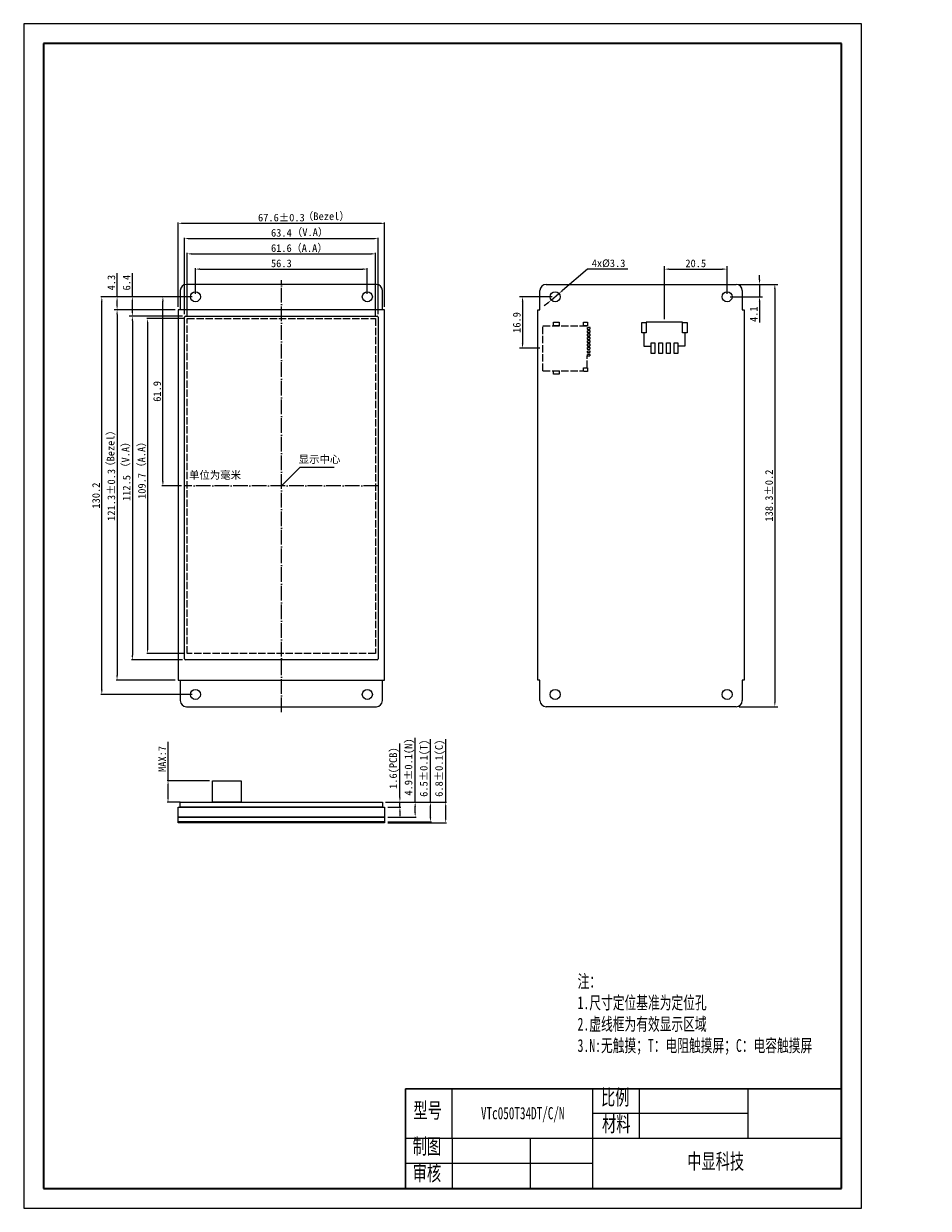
# Model space of a CAD drawing. Header units: millimetres. Extents: x 3757 to 4053, y -1024 to -636.
import ezdxf

# ---------------------------------------------------------------- set-up
doc = ezdxf.new("R2010")
doc.units = ezdxf.units.MM
doc.header["$LTSCALE"] = 0.2
doc.linetypes.add('ACAD_ISO02W100', pattern=[15, 12, -3])
doc.linetypes.add('ACAD_ISO04W100', pattern=[30, 24, -3, 0, -3])
doc.layers.get('0').update_dxf_attribs({"lineweight": 0})
for name, color, linetype, lineweight in [('thick', 7, 'Continuous', 30), ('粗实线层', 7, 'Continuous', 35), ('细实线层', 7, 'Continuous', 18)]:
    doc.layers.add(name, color=color, linetype=linetype, lineweight=lineweight)
doc.layers.add('thin', color=7, linetype='Continuous')
doc.layers.add('虚线', color=7, linetype='ACAD_ISO02W100')
doc.styles.add('机械字体', font='SimSun.ttf', dxfattribs={"width": 0.67, "height": 5})
doc.dimstyles.new('ISO-25', dxfattribs={"dimtxt": 2.5, "dimasz": 1.5, "dimexe": 1, "dimexo": 1, "dimtad": 1, "dimtoh": 1, "dimdec": 1, "dimdsep": 46, "dimtxsty": 'Standard', "dimcen": 2.5, "dimadec": 0, "dimazin": 0, "dimtfac": 1, "dimtdec": 1, "dimtmove": 0, "dimatfit": 3, "dimfxl": 0, "dimlwd": -1, "dimlwe": -1, "dimarcsym": 0})
doc.dimstyles.new('ISO-25$0', dxfattribs={"dimtxt": 2.5, "dimasz": 1.5, "dimexe": 0.3, "dimexo": 1, "dimtad": 1, "dimdec": 1, "dimzin": 0, "dimdsep": 46, "dimtxsty": 'Standard', "dimcen": 0.5, "dimdle": 3, "dimadec": 0, "dimazin": 0, "dimtfac": 1, "dimtdec": 1, "dimtmove": 0, "dimatfit": 3, "dimfxl": 0, "dimtolj": 1, "dimtzin": 0, "dimarcsym": 0})
doc.dimstyles.new('副本 (2)ISO-25', dxfattribs={"dimtxt": 2.5, "dimasz": 1.5, "dimexe": 1, "dimexo": 1, "dimtad": 1, "dimdec": 1, "dimdsep": 46, "dimtxsty": 'Standard', "dimcen": 2.5, "dimadec": 0, "dimazin": 0, "dimtfac": 1, "dimtdec": 1, "dimtmove": 0, "dimatfit": 3, "dimfxl": 0, "dimlwd": -1, "dimlwe": -1, "dimarcsym": 0})

# ---------------------------------------------------------------- blocks, each defined once
blk = doc.blocks.new('*X16')
at = {"layer": '粗实线层'}
for p, q in [((-287, 200), (-287, -200)), ((287, 200), (-287, 200)), ((287, -200), (287, 200)), ((-287, -200), (287, -200))]:
    blk.add_line(p, q, dxfattribs=at)
at = {"layer": '细实线层'}
for p, q in [((297, 210), (-297, 210)), ((-297, 210), (-297, -210)), ((297, -210), (297, 210)), ((-297, -210), (297, -210))]:
    blk.add_line(p, q, dxfattribs=at)
blk = doc.blocks.new('sd')
at = {"layer": '虚线', "lineweight": 0}
for p, q in [((-7.35, 0), (-7.35, -13.25)), ((-7.35, 0), (7.35, 0)), ((7.35, 0), (7.35, -14.5)), ((-6.45, -14.5), (-2.5, -14.5))]:
    blk.add_line(p, q, dxfattribs=at)
at = {"layer": '虚线', "lineweight": 0, "ltscale": 0.1}
for points in [[(-8.52, -3.51), (-7.38, -3.51), (-7.38, -5.29), (-8.52, -5.29)], [(7.38, -3.51), (8.52, -3.51), (8.52, -5.29), (7.38, -5.29)], [(-7.65, -13.35), (-6.45, -13.35), (-6.45, -14.65), (-7.65, -14.65)], [(-2.5, -15.5), (-2, -15.5), (-2, -14.5), (-2.5, -14.5)], [(-1.4, -15.5), (-0.9, -15.5), (-0.9, -14.5), (-1.4, -14.5)], [(-0.3, -15.5), (0.2, -15.5), (0.2, -14.5), (-0.3, -14.5)], [(0.8, -15.5), (1.3, -15.5), (1.3, -14.5), (0.8, -14.5)], [(1.9, -15.5), (2.4, -15.5), (2.4, -14.5), (1.9, -14.5)], [(3, -15.5), (3.5, -15.5), (3.5, -14.5), (3, -14.5)], [(4.1, -15.5), (4.6, -15.5), (4.6, -14.5), (4.1, -14.5)], [(5.2, -15.5), (5.7, -15.5), (5.7, -14.5), (5.2, -14.5)], [(6.3, -15.5), (6.8, -15.5), (6.8, -14.5), (6.3, -14.5)], [(7.35, -13.35), (8.55, -13.35), (8.55, -14.65), (7.35, -14.65)]]:
    blk.add_lwpolyline(points, close=True, dxfattribs=at)
blk = doc.blocks.new('*D45')
at = {"color": 0, "lineweight": -2}
for p, q in [((3809.44, -731.16), (3809.44, -706.15)), ((3810.94, -706.45), (3871.34, -706.45)), ((3872.84, -731.16), (3872.84, -706.15))]:
    blk.add_line(p, q, dxfattribs=at)
at = {"color": 0}
for points in [[(3810.94, -706.2), (3810.94, -706.7), (3809.44, -706.45)], [(3871.34, -706.2), (3871.34, -706.7), (3872.84, -706.45)]]:
    blk.add_solid(points, dxfattribs=at)
at = {"layer": 'Defpoints', "color": 0}
for p in [(3872.84, -706.45), (3809.44, -732.16), (3872.84, -732.16)]:
    blk.add_point(p, dxfattribs=at)
at = {"color": 0, "lineweight": 0, "insert": (3841.14, -704.58), "char_height": 2.5, "attachment_point": 5}
blk.add_mtext('\\A1;63.4', dxfattribs=at)
blk = doc.blocks.new('*D48')
at = {"color": 0, "lineweight": -2}
for p, q in [((3810.31, -731.63), (3810.31, -711.15)), ((3811.81, -711.45), (3870.44, -711.45)), ((3871.94, -731.63), (3871.94, -711.15))]:
    blk.add_line(p, q, dxfattribs=at)
at = {"color": 0}
for points in [[(3811.81, -711.2), (3811.81, -711.7), (3810.31, -711.45)], [(3870.44, -711.2), (3870.44, -711.7), (3871.94, -711.45)]]:
    blk.add_solid(points, dxfattribs=at)
at = {"layer": 'Defpoints', "color": 0}
for p in [(3871.94, -711.45), (3810.31, -732.63), (3871.94, -732.63)]:
    blk.add_point(p, dxfattribs=at)
at = {"color": 0, "lineweight": 0, "insert": (3841.13, -709.58), "char_height": 2.5, "attachment_point": 5}
blk.add_mtext('\\A1;61.6', dxfattribs=at)
blk = doc.blocks.new('*D47')
at = {"color": 0, "lineweight": -2}
for p, q in [((3812.98, -724.5), (3812.98, -716.15)), ((3814.48, -716.45), (3867.78, -716.45)), ((3869.28, -724.5), (3869.28, -716.15))]:
    blk.add_line(p, q, dxfattribs=at)
at = {"color": 0}
for points in [[(3814.48, -716.2), (3814.48, -716.7), (3812.98, -716.45)], [(3867.78, -716.2), (3867.78, -716.7), (3869.28, -716.45)]]:
    blk.add_solid(points, dxfattribs=at)
at = {"layer": 'Defpoints', "color": 0}
for p in [(3869.28, -716.45), (3812.98, -725.5), (3869.28, -725.5)]:
    blk.add_point(p, dxfattribs=at)
at = {"color": 0, "lineweight": 0, "insert": (3841.13, -714.58), "char_height": 2.5, "attachment_point": 5}
blk.add_mtext('\\A1;56.3', dxfattribs=at)
blk = doc.blocks.new('*D46')
at = {"color": 0, "lineweight": -2}
for p, q in [((3807.34, -728.76), (3807.34, -701.15)), ((3808.84, -701.45), (3873.44, -701.45)), ((3874.94, -728.76), (3874.94, -701.15))]:
    blk.add_line(p, q, dxfattribs=at)
at = {"color": 0}
for points in [[(3808.84, -701.2), (3808.84, -701.7), (3807.34, -701.45)], [(3873.44, -701.2), (3873.44, -701.7), (3874.94, -701.45)]]:
    blk.add_solid(points, dxfattribs=at)
at = {"layer": 'Defpoints', "color": 0}
for p in [(3874.94, -701.45), (3807.34, -729.76), (3874.94, -729.76)]:
    blk.add_point(p, dxfattribs=at)
at = {"color": 0, "lineweight": 0, "insert": (3841.14, -699.58), "char_height": 2.5, "attachment_point": 5}
blk.add_mtext('\\A1;67.6%%P0.3', dxfattribs=at)
blk = doc.blocks.new('*D53')
at = {"color": 0, "lineweight": -2}
for p, q in [((3809.31, -732.63), (3797.04, -732.63)), ((3797.34, -734.13), (3797.34, -840.78)), ((3809.31, -842.28), (3797.04, -842.28))]:
    blk.add_line(p, q, dxfattribs=at)
at = {"color": 0}
for points in [[(3797.09, -734.13), (3797.59, -734.13), (3797.34, -732.63)], [(3797.09, -840.78), (3797.59, -840.78), (3797.34, -842.28)]]:
    blk.add_solid(points, dxfattribs=at)
at = {"layer": 'Defpoints', "color": 0}
for p in [(3810.31, -732.63), (3797.34, -842.28), (3810.31, -842.28)]:
    blk.add_point(p, dxfattribs=at)
at = {"color": 0, "lineweight": 0, "insert": (3795.47, -787.45), "char_height": 2.5, "attachment_point": 5, "rotation": 90}
blk.add_mtext('\\A1;109.7', dxfattribs=at)
blk = doc.blocks.new('*D52')
at = {"color": 0, "lineweight": -2}
for p, q in [((3808.74, -731.86), (3792.04, -731.86)), ((3792.34, -733.36), (3792.34, -842.91)), ((3808.74, -844.41), (3792.04, -844.41))]:
    blk.add_line(p, q, dxfattribs=at)
at = {"color": 0}
for points in [[(3792.09, -733.36), (3792.59, -733.36), (3792.34, -731.86)], [(3792.09, -842.91), (3792.59, -842.91), (3792.34, -844.41)]]:
    blk.add_solid(points, dxfattribs=at)
at = {"layer": 'Defpoints', "color": 0}
for p in [(3809.74, -731.86), (3792.34, -844.41), (3809.74, -844.41)]:
    blk.add_point(p, dxfattribs=at)
at = {"color": 0, "lineweight": 0, "insert": (3790.47, -788.13), "char_height": 2.5, "attachment_point": 5, "rotation": 90}
blk.add_mtext('\\A1;112.5', dxfattribs=at)
blk = doc.blocks.new('*D51')
at = {"color": 0, "lineweight": -2}
for p, q in [((3806.34, -729.76), (3787.04, -729.76)), ((3787.34, -731.26), (3787.34, -849.51)), ((3806.34, -851.01), (3787.04, -851.01))]:
    blk.add_line(p, q, dxfattribs=at)
at = {"color": 0}
for points in [[(3787.09, -731.26), (3787.59, -731.26), (3787.34, -729.76)], [(3787.09, -849.51), (3787.59, -849.51), (3787.34, -851.01)]]:
    blk.add_solid(points, dxfattribs=at)
at = {"layer": 'Defpoints', "color": 0}
for p in [(3807.34, -729.76), (3787.34, -851.01), (3807.34, -851.01)]:
    blk.add_point(p, dxfattribs=at)
at = {"color": 0, "lineweight": 0, "insert": (3785.47, -790.38), "char_height": 2.5, "attachment_point": 5, "rotation": 90}
blk.add_mtext('\\A1;121.3%%P0.3', dxfattribs=at)
blk = doc.blocks.new('*D49')
at = {"color": 0, "lineweight": -2}
for p, q in [((3804.14, -725.5), (3782.04, -725.5)), ((3782.34, -854.2), (3782.34, -727)), ((3811.98, -855.7), (3782.04, -855.7))]:
    blk.add_line(p, q, dxfattribs=at)
at = {"color": 0}
for points in [[(3782.09, -727), (3782.59, -727), (3782.34, -725.5)], [(3782.09, -854.2), (3782.59, -854.2), (3782.34, -855.7)]]:
    blk.add_solid(points, dxfattribs=at)
at = {"layer": 'Defpoints', "color": 0}
for p in [(3782.34, -725.5), (3805.14, -725.5), (3812.98, -855.7)]:
    blk.add_point(p, dxfattribs=at)
at = {"color": 0, "lineweight": 0, "insert": (3780.47, -790.6), "char_height": 2.5, "attachment_point": 5, "rotation": 90}
blk.add_mtext('\\A1;130.2', dxfattribs=at)
blk = doc.blocks.new('*D50')
at = {"color": 0, "lineweight": -2}
for p, q in [((3811.98, -725.5), (3802.04, -725.5)), ((3802.34, -785.95), (3802.34, -727)), ((3808.44, -787.45), (3802.04, -787.45))]:
    blk.add_line(p, q, dxfattribs=at)
at = {"color": 0}
for points in [[(3802.09, -727), (3802.59, -727), (3802.34, -725.5)], [(3802.09, -785.95), (3802.59, -785.95), (3802.34, -787.45)]]:
    blk.add_solid(points, dxfattribs=at)
at = {"layer": 'Defpoints', "color": 0}
for p in [(3802.34, -725.5), (3812.98, -725.5), (3809.44, -787.45)]:
    blk.add_point(p, dxfattribs=at)
at = {"color": 0, "lineweight": 0, "insert": (3800.47, -756.48), "char_height": 2.5, "attachment_point": 5, "rotation": 90}
blk.add_mtext('\\A1;61.9', dxfattribs=at)
blk = doc.blocks.new('*D54')
at = {"color": 0}
for p, q in [((3991.01, -721.45), (4003.7, -721.45)), ((4002.7, -722.95), (4002.7, -858.25)), ((3991.01, -859.75), (4003.7, -859.75))]:
    blk.add_line(p, q, dxfattribs=at)
for points in [[(4002.45, -722.95), (4002.95, -722.95), (4002.7, -721.45)], [(4002.45, -858.25), (4002.95, -858.25), (4002.7, -859.75)]]:
    blk.add_solid(points, dxfattribs=at)
at = {"layer": 'Defpoints', "color": 0}
for p in [(3990.01, -721.45), (3990.01, -859.75), (4002.7, -859.75)]:
    blk.add_point(p, dxfattribs=at)
at = {"color": 0, "lineweight": 0, "insert": (4000.82, -790.6), "char_height": 2.5, "attachment_point": 5, "rotation": 90}
blk.add_mtext('138.3%%P0.2', dxfattribs=at)
blk = doc.blocks.new('*D55')
at = {"color": 0}
for p, q in [((3929.76, -725.5), (3919.1, -725.5)), ((3920.1, -727), (3920.1, -740.86)), ((3925.75, -742.36), (3919.1, -742.36))]:
    blk.add_line(p, q, dxfattribs=at)
for points in [[(3919.85, -727), (3920.35, -727), (3920.1, -725.5)], [(3919.85, -740.86), (3920.35, -740.86), (3920.1, -742.36)]]:
    blk.add_solid(points, dxfattribs=at)
at = {"layer": 'Defpoints', "color": 0}
for p in [(3930.76, -725.5), (3920.1, -742.36), (3926.75, -742.36)]:
    blk.add_point(p, dxfattribs=at)
at = {"color": 0, "lineweight": 0, "insert": (3918.22, -733.93), "char_height": 2.5, "attachment_point": 5, "rotation": 90}
blk.add_mtext('16.9', dxfattribs=at)
blk = doc.blocks.new('*D56')
at = {"color": 0}
for p, q in [((3966.56, -732.85), (3966.56, -715.45)), ((3968.06, -716.45), (3985.56, -716.45)), ((3987.06, -724.5), (3987.06, -715.45))]:
    blk.add_line(p, q, dxfattribs=at)
for points in [[(3968.06, -716.2), (3968.06, -716.7), (3966.56, -716.45)], [(3985.56, -716.2), (3985.56, -716.7), (3987.06, -716.45)]]:
    blk.add_solid(points, dxfattribs=at)
at = {"layer": 'Defpoints', "color": 0}
for p in [(3987.06, -716.45), (3987.06, -725.5), (3966.56, -733.85)]:
    blk.add_point(p, dxfattribs=at)
at = {"color": 0, "lineweight": 0, "insert": (3976.81, -714.58), "char_height": 2.5, "attachment_point": 5}
blk.add_mtext('20.5', dxfattribs=at)
blk = doc.blocks.new('*D57')
at = {"color": 0}
for p, q in [((3941.4, -716.45), (3933.16, -723.46)), ((3954.52, -716.45), (3941.4, -716.45)), ((3929.5, -726.57), (3932.02, -724.44)), ((3928.36, -727.55), (3927.22, -728.52))]:
    blk.add_line(p, q, dxfattribs=at)
for points in [[(3933, -723.27), (3933.32, -723.65), (3932.02, -724.44)], [(3928.2, -727.36), (3928.52, -727.74), (3929.5, -726.57)]]:
    blk.add_solid(points, dxfattribs=at)
at = {"layer": 'Defpoints', "color": 0}
for p in [(3932.02, -724.44), (3929.5, -726.57)]:
    blk.add_point(p, dxfattribs=at)
at = {"color": 0, "lineweight": 0, "insert": (3948.27, -714.58), "char_height": 2.5, "attachment_point": 5}
blk.add_mtext('4x%%c3.3', dxfattribs=at)
blk = doc.blocks.new('*D58')
at = {"color": 0}
for p, q in [((3996.93, -721.45), (3998.7, -721.45)), ((3997.7, -719.95), (3997.7, -718.45)), ((3997.7, -721.45), (3997.7, -725.5)), ((3988.06, -725.5), (3998.7, -725.5)), ((3997.7, -727), (3997.7, -733.92))]:
    blk.add_line(p, q, dxfattribs=at)
for points in [[(3997.45, -719.95), (3997.95, -719.95), (3997.7, -721.45)], [(3997.45, -727), (3997.95, -727), (3997.7, -725.5)]]:
    blk.add_solid(points, dxfattribs=at)
at = {"layer": 'Defpoints', "color": 0}
for p in [(3995.93, -721.45), (3997.7, -721.45), (3987.06, -725.5)]:
    blk.add_point(p, dxfattribs=at)
at = {"color": 0, "lineweight": 0, "insert": (3995.82, -731.21), "char_height": 2.5, "attachment_point": 5, "rotation": 90}
blk.add_mtext('4.1', dxfattribs=at)
blk = doc.blocks.new('*D63')
at = {"color": 0, "lineweight": -2}
for p, q in [((3894.94, -890.98), (3894.94, -870.31)), ((3875.23, -890.98), (3895.24, -890.98)), ((3894.94, -896.28), (3894.94, -892.48)), ((3875.94, -897.78), (3895.24, -897.78))]:
    blk.add_line(p, q, dxfattribs=at)
at = {"color": 0}
for points in [[(3894.69, -892.48), (3895.19, -892.48), (3894.94, -890.98)], [(3894.69, -896.28), (3895.19, -896.28), (3894.94, -897.78)]]:
    blk.add_solid(points, dxfattribs=at)
at = {"layer": 'Defpoints', "color": 0}
for p in [(3874.23, -890.98), (3894.94, -890.98), (3874.94, -897.78)]:
    blk.add_point(p, dxfattribs=at)
at = {"color": 0, "lineweight": 0, "insert": (3893.07, -879.89), "char_height": 2.5, "attachment_point": 5, "rotation": 90}
blk.add_mtext('\\A1;6.8%%P0.1(C)', dxfattribs=at)
blk = doc.blocks.new('*D62')
at = {"color": 0, "lineweight": -2}
for p, q in [((3804.03, -883.98), (3804.03, -871.23)), ((3817.6, -883.98), (3803.73, -883.98)), ((3804.03, -889.48), (3804.03, -885.48)), ((3808.03, -890.98), (3803.73, -890.98))]:
    blk.add_line(p, q, dxfattribs=at)
at = {"color": 0}
for points in [[(3803.78, -885.48), (3804.28, -885.48), (3804.03, -883.98)], [(3803.78, -889.48), (3804.28, -889.48), (3804.03, -890.98)]]:
    blk.add_solid(points, dxfattribs=at)
at = {"layer": 'Defpoints', "color": 0}
for p in [(3804.03, -883.98), (3818.6, -883.98), (3809.03, -890.98)]:
    blk.add_point(p, dxfattribs=at)
at = {"color": 0, "lineweight": 0, "insert": (3802.15, -876.85), "char_height": 2.5, "attachment_point": 5, "rotation": 90}
blk.add_mtext('\\A1;MAX:7', dxfattribs=at)
blk = doc.blocks.new('*D61')
at = {"color": 0, "lineweight": -2}
for p, q in [((3879.94, -889.48), (3879.94, -871.73)), ((3875.23, -890.98), (3880.24, -890.98)), ((3879.94, -892.58), (3879.94, -890.98)), ((3875.94, -892.58), (3880.24, -892.58)), ((3879.94, -894.08), (3879.94, -895.58))]:
    blk.add_line(p, q, dxfattribs=at)
at = {"color": 0}
for points in [[(3879.69, -889.48), (3880.19, -889.48), (3879.94, -890.98)], [(3879.69, -894.08), (3880.19, -894.08), (3879.94, -892.58)]]:
    blk.add_solid(points, dxfattribs=at)
at = {"layer": 'Defpoints', "color": 0}
for p in [(3874.23, -890.98), (3879.94, -890.98), (3874.94, -892.58)]:
    blk.add_point(p, dxfattribs=at)
at = {"color": 0, "lineweight": 0, "insert": (3878.07, -879.85), "char_height": 2.5, "attachment_point": 5, "rotation": 90}
blk.add_mtext('\\A1;1.6(PCB)', dxfattribs=at)
blk = doc.blocks.new('*D60')
at = {"color": 0, "lineweight": -2}
for p, q in [((3884.94, -890.98), (3884.94, -869.9)), ((3875.23, -890.98), (3885.24, -890.98)), ((3875.94, -895.88), (3885.24, -895.88)), ((3884.94, -894.38), (3884.94, -892.48))]:
    blk.add_line(p, q, dxfattribs=at)
at = {"color": 0}
for points in [[(3884.69, -892.48), (3885.19, -892.48), (3884.94, -890.98)], [(3884.69, -894.38), (3885.19, -894.38), (3884.94, -895.88)]]:
    blk.add_solid(points, dxfattribs=at)
at = {"layer": 'Defpoints', "color": 0}
for p in [(3874.23, -890.98), (3884.94, -890.98), (3874.94, -895.88)]:
    blk.add_point(p, dxfattribs=at)
at = {"color": 0, "lineweight": 0, "insert": (3883.07, -879.49), "char_height": 2.5, "attachment_point": 5, "rotation": 90}
blk.add_mtext('\\A1;4.9%%P0.1(N)', dxfattribs=at)
blk = doc.blocks.new('*D59')
at = {"color": 0, "lineweight": -2}
for p, q in [((3889.94, -890.98), (3889.94, -870.31)), ((3875.23, -890.98), (3890.24, -890.98)), ((3889.94, -895.98), (3889.94, -892.48)), ((3875.94, -897.48), (3890.24, -897.48))]:
    blk.add_line(p, q, dxfattribs=at)
at = {"color": 0}
for points in [[(3889.69, -892.48), (3890.19, -892.48), (3889.94, -890.98)], [(3889.69, -895.98), (3890.19, -895.98), (3889.94, -897.48)]]:
    blk.add_solid(points, dxfattribs=at)
at = {"layer": 'Defpoints', "color": 0}
for p in [(3874.23, -890.98), (3889.94, -890.98), (3874.94, -897.48)]:
    blk.add_point(p, dxfattribs=at)
at = {"color": 0, "lineweight": 0, "insert": (3888.07, -879.89), "char_height": 2.5, "attachment_point": 5, "rotation": 90}
blk.add_mtext('\\A1;6.5%%P0.1(T)', dxfattribs=at)
blk = doc.blocks.new('*D64')
at = {"color": 0}
for p, q in [((3787.34, -725.5), (3787.34, -717.75)), ((3788.98, -725.5), (3786.34, -725.5)), ((3787.34, -728.26), (3787.34, -727)), ((3789.21, -729.76), (3786.34, -729.76))]:
    blk.add_line(p, q, dxfattribs=at)
for points in [[(3787.09, -727), (3787.59, -727), (3787.34, -725.5)], [(3787.09, -728.26), (3787.59, -728.26), (3787.34, -729.76)]]:
    blk.add_solid(points, dxfattribs=at)
at = {"layer": 'Defpoints', "color": 0}
for p in [(3787.34, -725.5), (3789.98, -725.5), (3790.21, -729.76)]:
    blk.add_point(p, dxfattribs=at)
at = {"color": 0, "lineweight": 0, "insert": (3785.47, -720.88), "char_height": 2.5, "attachment_point": 5, "rotation": 90}
blk.add_mtext('4.3', dxfattribs=at)
blk = doc.blocks.new('*D65')
at = {"color": 0}
for p, q in [((3792.34, -725.5), (3792.34, -717.75)), ((3793.7, -725.5), (3791.34, -725.5)), ((3792.34, -730.36), (3792.34, -727)), ((3793.13, -731.86), (3791.34, -731.86))]:
    blk.add_line(p, q, dxfattribs=at)
for points in [[(3792.09, -727), (3792.59, -727), (3792.34, -725.5)], [(3792.09, -730.36), (3792.59, -730.36), (3792.34, -731.86)]]:
    blk.add_solid(points, dxfattribs=at)
at = {"layer": 'Defpoints', "color": 0}
for p in [(3792.34, -725.5), (3794.7, -725.5), (3794.13, -731.86)]:
    blk.add_point(p, dxfattribs=at)
at = {"color": 0, "lineweight": 0, "insert": (3790.47, -720.88), "char_height": 2.5, "attachment_point": 5, "rotation": 90}
blk.add_mtext('6.4', dxfattribs=at)

msp = doc.modelspace()

# ---------------------------------------------------------------- linework, layer by layer
at = {"lineweight": 0}
for p, q in [((3872.23, -721.45), (3810.03, -721.45)), ((3927.81, -721.45), (3990.01, -721.45)), ((3808.03, -723.45), (3808.03, -729.76)), ((3874.23, -729.76), (3874.23, -723.45)), ((3925.81, -729.76), (3925.81, -723.45)), ((3992.01, -723.45), (3992.01, -729.76)), ((3809.44, -844.11), (3809.44, -732.16)), ((3809.74, -731.86), (3872.54, -731.86)), ((3872.84, -732.16), (3872.84, -844.11)), ((3972.51, -733.85), (3960.61, -733.85)), ((3959.86, -737.28), (3959.86, -741.67)), ((3973.26, -737.28), (3973.26, -741.71)), ((3959.86, -741.67), (3962.21, -741.67)), ((3973.26, -741.71), (3970.91, -741.71)), ((3841.13, -787.45), (3847.29, -781.3)), ((3847.29, -781.3), (3858.37, -781.3)), ((3872.54, -844.41), (3809.74, -844.41)), ((3808.03, -851.01), (3808.03, -857.75)), ((3874.23, -857.75), (3874.23, -851.01)), ((3925.81, -857.75), (3925.81, -851.01)), ((3992.01, -851.01), (3992.01, -857.75)), ((3810.03, -859.75), (3872.23, -859.75)), ((3990.01, -859.75), (3927.81, -859.75))]:
    msp.add_line(p, q, dxfattribs=at)
at = {"linetype": 'ACAD_ISO04W100', "lineweight": 0}
for p, q in [((3841.13, -861.57), (3841.13, -720.09)), ((3872.84, -787.45), (3809.44, -787.45))]:
    msp.add_line(p, q, dxfattribs=at)
for p, q in [((3881.79, -984.83), (3881.79, -1017.45)), ((3897.08, -1001.14), (3897.08, -984.83))]:
    msp.add_line(p, q)
at = {"lineweight": 0}
for points in [[(3807.34, -851.01), (3874.94, -851.01), (3874.94, -729.76), (3807.34, -729.76)], [(3960.61, -733.88), (3960.61, -737.28), (3959.11, -737.28), (3959.11, -733.88)], [(3974.01, -733.88), (3974.01, -737.28), (3972.51, -737.28), (3972.51, -733.88)], [(3963.41, -740.58), (3963.41, -744.08), (3962.21, -744.08), (3962.21, -740.58)], [(3965.91, -740.58), (3965.91, -744.08), (3964.71, -744.08), (3964.71, -740.58)], [(3968.41, -740.58), (3968.41, -744.08), (3967.21, -744.08), (3967.21, -740.58)], [(3970.91, -740.58), (3970.91, -744.08), (3969.71, -744.08), (3969.71, -740.58)], [(3818.6, -883.98), (3828.01, -883.98), (3828.01, -890.98), (3818.6, -890.98)], [(3808.03, -890.98), (3874.23, -890.98), (3874.23, -892.58), (3808.03, -892.58)], [(3807.34, -892.58), (3874.94, -892.58), (3874.94, -895.88), (3807.34, -895.88)], [(3807.34, -895.88), (3874.94, -895.88), (3874.94, -897.48), (3807.34, -897.48)], [(3807.34, -895.88), (3874.94, -895.88), (3874.94, -897.78), (3807.34, -897.78)]]:
    msp.add_lwpolyline(points, close=True, dxfattribs=at)
at = {"color": 1, "linetype": 'ACAD_ISO02W100', "lineweight": 0}
msp.add_lwpolyline([(3810.31, -732.63), (3871.94, -732.63), (3871.94, -842.28), (3810.31, -842.28)], close=True, dxfattribs=at)
at = {"lineweight": 0}
for points in [[(3925.81, -851.01), (3925.1, -851.01), (3925.1, -729.76), (3925.81, -729.76)], [(3992.01, -729.76), (3992.7, -729.76), (3992.7, -851.01), (3992.01, -851.01)]]:
    msp.add_lwpolyline(points, dxfattribs=at)
for centre in [(3812.98, -725.5), (3869.28, -725.5), (3930.76, -725.5), (3987.06, -725.5), (3812.98, -855.7), (3869.28, -855.7), (3930.76, -855.7), (3987.06, -855.7)]:
    msp.add_circle(centre, 1.65, dxfattribs=at)
for centre, radius, start, end in [((3810.03, -723.45), 2, 90, 180), ((3872.23, -723.45), 2, 360, 90), ((3927.81, -723.45), 2, 90, 180), ((3990.01, -723.45), 2, 360, 90), ((3809.74, -732.16), 0.3, 90, 180), ((3872.54, -732.16), 0.3, 360, 90), ((3809.74, -844.11), 0.3, 180, 270), ((3872.54, -844.11), 0.3, 270, 0), ((3810.03, -857.75), 2, 180, 270), ((3872.23, -857.75), 2, 270, 0), ((3927.81, -857.75), 2, 180, 270), ((3990.01, -857.75), 2, 270, 0)]:
    msp.add_arc(centre, radius, start, end, dxfattribs=at)
at = {"layer": 'thick'}
for p, q in [((4024.51, -984.83), (3881.79, -984.83)), ((3881.79, -984.83), (3881.79, -1017.45)), ((3881.79, -984.83), (3881.79, -1017.45)), ((4024.51, -1017.45), (4024.51, -984.83)), ((3881.79, -1017.45), (4024.51, -1017.45))]:
    msp.add_line(p, q, dxfattribs=at)
at = {"layer": 'thin'}
for p, q in [((3942.96, -984.83), (3942.96, -1017.45)), ((3958.25, -984.83), (3958.25, -1001.14)), ((3993.93, -1001.14), (3993.93, -984.83)), ((3993.93, -992.99), (3942.96, -992.99)), ((4024.51, -1001.14), (3881.79, -1001.14)), ((3897.08, -1001.14), (3897.08, -1017.45)), ((3922.57, -1001.14), (3922.57, -1017.45)), ((3942.96, -1009.3), (3881.79, -1009.3))]:
    msp.add_line(p, q, dxfattribs=at)

# ---------------------------------------------------------------- block references
at = {"layer": '粗实线层', "lineweight": -3, "xscale": 0.6530298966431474, "yscale": 0.6530298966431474, "zscale": 0.6530298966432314, "rotation": 90}
msp.add_blockref('*X16', (3893.9, -830.03), dxfattribs=at)
at = {"layer": '虚线', "lineweight": 0, "rotation": 90}
msp.add_blockref('sd', (3926.75, -742.36), dxfattribs=at)

# ---------------------------------------------------------------- texts
at = {"color": 0, "lineweight": 0, "char_height": 2.5, "attachment_point": 1}
for s, insert, width in [('{\\fSimSun|b0|i0|c0|p2;（Bezel）}', (3848.2, -697.89), 16.3018), ('{\\fSimSun|b0|i0|c0|p2;（V.A）}', (3844.58, -703.12), 17.3091), ('{\\fSimSun|b0|i0|c0|p2;\\C1;（A.A）}', (3844.39, -708.3), 16.3018)]:
    msp.add_mtext(s, dxfattribs=dict(at, insert=insert, width=width))
at = {"color": 0, "lineweight": 0, "char_height": 2.5, "attachment_point": 1, "rotation": 90}
for s, insert, width in [('{\\fSimSun|b0|i0|c0|p2;（Bezel）}', (3783.98, -782.83), 16.3939), ('{\\fSimSun|b0|i0|c0|p2;（V.A）}', (3788.88, -783.18), 18.4051)]:
    msp.add_mtext(s, dxfattribs=dict(at, insert=insert, width=width))
at = {"color": 1, "lineweight": 0, "insert": (3794.09, -783.15), "char_height": 2.5, "width": 16.3939, "attachment_point": 1, "rotation": 90}
msp.add_mtext('{\\fSimSun|b0|i0|c0|p2;（A.A）}', dxfattribs=at)
at = {"lineweight": 0, "char_height": 2.5, "attachment_point": 1}
for s, insert, width in [('{\\fSimSun|b0|i0|c0|p2;显示中心}', (3846.81, -777.48), 16.3018), ('{\\fSimSun|b0|i0|c134|p54;单位为毫米}', (3810.89, -782.64), 18.4816)]:
    msp.add_mtext(s, dxfattribs=dict(at, insert=insert, width=width))
at = {"layer": 'thick', "lineweight": 5, "insert": (3938.12, -947.54), "char_height": 4.2051, "width": 100.8133, "attachment_point": 1, "style": '机械字体'}
msp.add_mtext('注：\\P1.尺寸定位基准为定位孔\\P2.虚线框为有效显示区域\\P3.N:无触摸；T：电阻触摸屏；C：电容触摸屏', dxfattribs=at)
at = {"layer": 'thick', "attachment_point": 1, "style": '机械字体'}
for s, insert, char_height, width in [('比例', (3945.79, -985.07), 5.097, 12.9484), ('型号', (3884.36, -989.36), 5.097, 12.9484), ('VTc050T34DT/C/N', (3906.49, -990.83), 4, 24.7228), ('材料', (3946.13, -993.78), 5.097, 12.9484), ('制图', (3884.13, -1001.14), 5.097, 12.9484), ('中显科技', (3974.02, -1006.04), 5.097, 28.362), ('审核', (3884.13, -1009.85), 5.097, 12.9484)]:
    msp.add_mtext(s, dxfattribs=dict(at, insert=insert, char_height=char_height, width=width))

# ---------------------------------------------------------------- dimensions: what is measured, and where the dimension line sits
at = {"lineweight": 0}
dim = msp.add_linear_dim(base=(3874.94, -701.45), p1=(3807.34, -729.76), p2=(3874.94, -729.76), text='<>%%P0.3', dimstyle='ISO-25$0', dxfattribs=at)
dim.commit()
dim.dimension.update_dxf_attribs({"geometry": '*D46', "text_midpoint": (3841.14, -699.58)})
for base, p1, p2, dimstyle, picture, middle in [((3872.84, -706.45), (3809.44, -732.16), (3872.84, -732.16), 'ISO-25$0', '*D45', (3841.14, -704.58)), ((3869.28, -716.45), (3812.98, -725.5), (3869.28, -725.5), 'ISO-25$0', '*D47', (3841.13, -714.58)), ((3987.06, -716.45), (3966.56, -733.85), (3987.06, -725.5), '副本 (2)ISO-25', '*D56', (3976.81, -714.58))]:
    dim = msp.add_linear_dim(base=base, p1=p1, p2=p2, dimstyle=dimstyle, dxfattribs=at)
    dim.commit()
    dim.dimension.update_dxf_attribs({"geometry": picture, "text_midpoint": middle})
at = {"color": 1, "lineweight": 0}
dim = msp.add_linear_dim(base=(3871.94, -711.45), p1=(3810.31, -732.63), p2=(3871.94, -732.63), dimstyle='ISO-25$0', dxfattribs=at)
dim.commit()
dim.dimension.update_dxf_attribs({"geometry": '*D48', "text_midpoint": (3841.13, -709.58)})
at = {"lineweight": 0}
dim = msp.add_diameter_dim_2p(p1=(3929.5, -726.57), p2=(3932.02, -724.44), text='4x%%c3.3', dimstyle='ISO-25', dxfattribs=at)
dim.commit()
dim.dimension.update_dxf_attribs({"geometry": '*D57', "text_midpoint": (3948.27, -716.45), "dimtype": 163})
for base, p1, p2, dimstyle, picture, middle in [((3787.34, -725.5), (3790.21, -729.76), (3789.98, -725.5), '副本 (2)ISO-25', '*D64', (3785.47, -720.88)), ((3782.34, -725.5), (3812.98, -855.7), (3805.14, -725.5), 'ISO-25$0', '*D49', (3780.47, -790.6)), ((3802.34237196, -725.50460053), (3809.44237196, -787.45460053), (3812.97737196, -725.50460053), 'ISO-25$0', '*D50', (3800.46737196, -756.47960053)), ((3920.1, -742.36), (3930.76, -725.5), (3926.75, -742.36), '副本 (2)ISO-25', '*D55', (3918.22, -733.93)), ((3792.342372, -844.4096), (3809.742372, -731.859601), (3809.742372, -844.4096), 'ISO-25$0', '*D52', (3790.467372, -788.1346))]:
    dim = msp.add_linear_dim(base=base, p1=p1, p2=p2, angle=90, dimstyle=dimstyle, dxfattribs=at)
    dim.commit()
    dim.dimension.update_dxf_attribs({"geometry": picture, "text_midpoint": middle})
for base, p1, p2, picture, middle in [((3792.34, -725.5), (3794.13, -731.86), (3794.7, -725.5), '*D65', (3792.34, -720.88)), ((3997.69596945, -721.45460053), (3987.06096945, -725.50460053), (3995.93456614, -721.45460053), '*D58', (3997.69596945, -731.21293386))]:
    dim = msp.add_linear_dim(base=base, p1=p1, p2=p2, angle=90, dimstyle='副本 (2)ISO-25', dxfattribs=at)
    dim.commit()
    dim.dimension.update_dxf_attribs({"geometry": picture, "text_midpoint": middle, "dimtype": 160})
for base, p1, p2, text, dimstyle, picture, middle in [((4002.7, -859.75), (3990.01, -721.45), (3990.01, -859.75), '<>%%P0.2', '副本 (2)ISO-25', '*D54', (4000.82, -790.6)), ((3787.34237196, -851.00960053), (3807.34237196, -729.75960053), (3807.34237196, -851.00960053), '<>%%P0.3', 'ISO-25$0', '*D51', (3785.46737196, -790.38460053)), ((3804.03, -883.98), (3809.03, -890.98), (3818.6, -883.98), 'MAX:7', 'ISO-25$0', '*D62', (3802.15, -876.85)), ((3879.94, -890.98), (3874.94, -892.58), (3874.23, -890.98), '1.6(PCB)', 'ISO-25$0', '*D61', (3878.07, -879.85))]:
    dim = msp.add_linear_dim(base=base, p1=p1, p2=p2, angle=90, text=text, dimstyle=dimstyle, dxfattribs=at)
    dim.commit()
    dim.dimension.update_dxf_attribs({"geometry": picture, "text_midpoint": middle})
at = {"color": 1, "lineweight": 0}
dim = msp.add_linear_dim(base=(3797.34237196, -842.27960053), p1=(3810.31237196, -732.62960053), p2=(3810.31237196, -842.27960053), angle=90, dimstyle='ISO-25$0', dxfattribs=at)
dim.commit()
dim.dimension.update_dxf_attribs({"geometry": '*D53', "text_midpoint": (3795.46737196, -787.45460053)})
at = {"lineweight": 0}
for base, p1, text, picture, middle in [((3884.94, -890.98), (3874.94, -895.88), '4.9%%P0.1(N)', '*D60', (3884.94, -879.49)), ((3894.94, -890.98), (3874.94, -897.78), '6.8%%P0.1(C)', '*D63', (3894.94, -879.89)), ((3889.94, -890.98), (3874.94, -897.48), '6.5%%P0.1(T)', '*D59', (3889.94, -879.89))]:
    dim = msp.add_linear_dim(base=base, p1=p1, p2=(3874.23, -890.98), angle=90, text=text, dimstyle='ISO-25$0', dxfattribs=at)
    dim.commit()
    dim.dimension.update_dxf_attribs({"geometry": picture, "text_midpoint": middle, "dimtype": 160})

doc.saveas('drawing.dxf')
